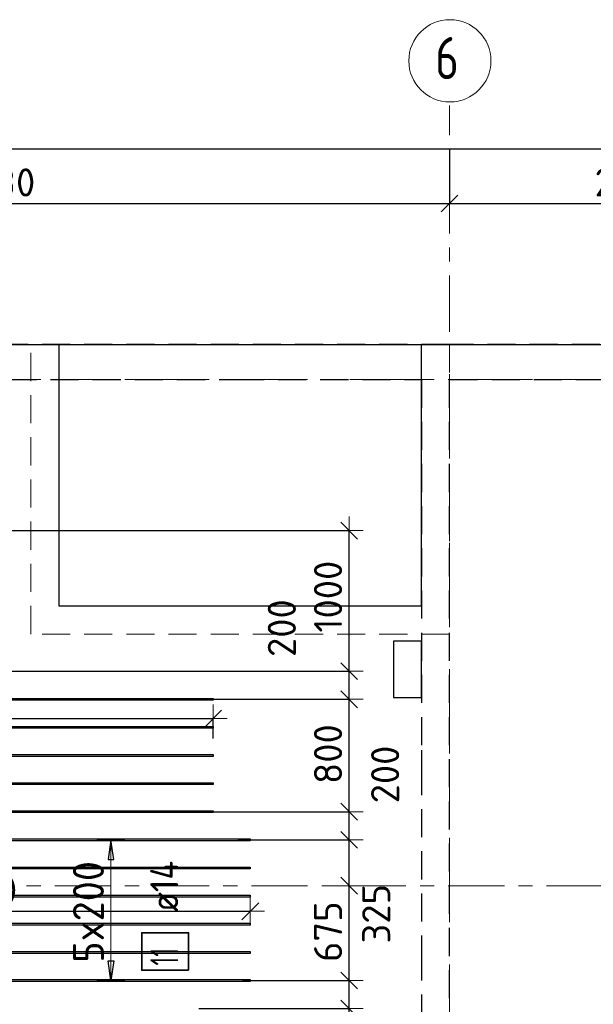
# Model space of a CAD drawing. Header units: metres. Extents: x -38 to 100, y -15 to 19.
# Tile 7 of 40: x 16 to 20, y 12 to 19. Entities that reach past the tile are written whole.
import ezdxf

# ---------------------------------------------------------------- set-up
doc = ezdxf.new("R2010")
doc.units = ezdxf.units.M
doc.header["$PDMODE"] = 65
for name, pattern in [('______11', [0.5, 0.4, -0.05, 0, -0.05]), ('______2', [0.27, 0.2, -0.07]), ('______5', [1.1, 0.8, -0.1, 0.1, -0.1])]:
    doc.linetypes.add(name, pattern=pattern)
for name, color, linetype, lineweight in [('XR$2$Осевая линия (1)', 7, '______5', 13), ('XR$2$Размерная линия (1)', 7, 'Continuous', 13), ('XR$3$Перекрытие (1)', 7, 'Continuous', 35), ('XR$3$Перекрытие (2)', 7, 'Continuous', 35), ('XR$3$Размерная линия (1)', 7, 'Continuous', 13), ('XR$5$Стена (1)', 7, 'Continuous', 35)]:
    doc.layers.add(name, color=color, linetype=linetype, lineweight=lineweight)
doc.layers.add('XR$3$Арм.стержн. Доп. Арм. ниж.зоны Х', color=7, linetype='Continuous', lineweight=35, true_color=0xff1cff)
doc.styles.add('ISOCPEUR', font='txt')
doc.dimstyles.new('DIMSTYLE_3', dxfattribs={"dimtxt": 0.2, "dimasz": 0.2, "dimexe": 0, "dimexo": 0, "dimgap": 0.1, "dimtad": 2, "dimdec": 0, "dimlfac": 1000, "dimrnd": 5, "dimzin": 12, "dimdsep": 46, "dimtxsty": 'ISOCPEUR', "dimblk1": 'ALL_ML_STRICH', "dimblk2": 'ALL_ML_STRICH', "dimsah": 1, "dimcen": 0, "dimclrd": 7, "dimclre": 256, "dimclrt": 7, "dimadec": 0, "dimazin": 0, "dimtfac": 1, "dimtdec": 0, "dimtix": 1, "dimtmove": 2, "dimatfit": 3, "dimfxl": 0, "dimtzin": 0, "dimlwd": 0, "dimlwe": -3, "dimarcsym": 0})
doc.dimstyles.new('DIMSTYLE_6', dxfattribs={"dimtxt": 0.2, "dimasz": 0.2, "dimexe": 0, "dimexo": 0, "dimgap": 0.1, "dimtad": 2, "dimdec": 0, "dimlfac": 1000, "dimrnd": 5, "dimzin": 12, "dimdsep": 46, "dimtxsty": 'ISOCPEUR', "dimblk1": 'ALL_ML_STRICH', "dimblk2": 'ALL_ML_STRICH', "dimsah": 1, "dimcen": 0, "dimclrd": 7, "dimclre": 256, "dimclrt": 7, "dimadec": 0, "dimazin": 0, "dimtfac": 1, "dimtdec": 0, "dimtix": 1, "dimtmove": 2, "dimatfit": 3, "dimfxl": 0, "dimtvp": 1.2, "dimtzin": 0, "dimlwd": 0, "dimlwe": -3, "dimarcsym": 0})
doc.dimstyles.new('DIMSTYLE_7', dxfattribs={"dimtxt": 0.2, "dimasz": 0.2, "dimexe": 0, "dimexo": 0, "dimgap": 0.1, "dimtad": 0, "dimdec": 0, "dimlfac": 1000, "dimrnd": 5, "dimzin": 12, "dimdsep": 46, "dimtxsty": 'ISOCPEUR', "dimblk1": 'ALL_ML_STRICH', "dimblk2": 'ALL_ML_STRICH', "dimsah": 1, "dimcen": 0, "dimclrd": 7, "dimclre": 256, "dimclrt": 7, "dimadec": 0, "dimazin": 0, "dimtfac": 1, "dimtdec": 0, "dimtix": 1, "dimtmove": 2, "dimatfit": 3, "dimfxl": 0, "dimtvp": 1.2, "dimtzin": 0, "dimlwd": 0, "dimlwe": -3, "dimarcsym": 0})

# ---------------------------------------------------------------- blocks, each defined once
blk = doc.blocks.new('ALL_ML_STRICH')
at = {"color": 0, "linetype": 'ByBlock', "lineweight": -2}
for p, q in [((0, -0.5), (0, 0.5)), ((-1, 0), (0.5, 0)), ((-0.3, -0.3), (0.3, 0.3))]:
    blk.add_line(p, q, dxfattribs=at)
blk = doc.blocks.new('*D19')
at = {"layer": 'DEFPOINTS', "color": 7, "linetype": 'Continuous', "lineweight": 13, "transparency": 33554687}
for p in [(0.5, 18.0429), (0.5, 17.9468), (61.6, 17.1197)]:
    blk.add_point(p, dxfattribs=at)
at = {"layer": 'XR$2$Размерная линия (1)', "color": 9, "linetype": 'Continuous', "lineweight": -2, "true_color": 0xc7c7c7, "transparency": 33554687}
for p, q in [((0.5, 17.9668), (0.5, 18.0429)), ((61.6, 17.1397), (61.6, 18.0429))]:
    blk.add_line(p, q, dxfattribs=at)
at = {"layer": 'XR$2$Размерная линия (1)', "color": 7, "linetype": 'Continuous', "lineweight": -2, "transparency": 33554687}
blk.add_line((0.5, 18.0429), (61.6, 18.0429), dxfattribs=at)
at = {"layer": 'XR$2$Размерная линия (1)', "color": 7, "linetype": 'Continuous', "lineweight": 13, "transparency": 33554687, "xscale": 0.2, "yscale": 0.2, "zscale": 0.2, "rotation": 180}
blk.add_blockref('ALL_ML_STRICH', (0.5, 18.0429), dxfattribs=at)
at = {"layer": 'XR$2$Размерная линия (1)', "color": 7, "linetype": 'Continuous', "lineweight": 13, "transparency": 33554687, "xscale": 0.2, "yscale": 0.2, "zscale": 0.2}
blk.add_blockref('ALL_ML_STRICH', (61.6, 18.0429), dxfattribs=at)
at = {"layer": 'XR$2$Размерная линия (1)', "color": 7, "linetype": 'Continuous', "lineweight": 13, "transparency": 33554687, "insert": (31.1, 18.1929), "char_height": 0.2, "width": 1, "attachment_point": 5, "style": 'ISOCPEUR'}
blk.add_mtext('\\A1;{61100}', dxfattribs=at)
blk = doc.blocks.new('*D23')
at = {"layer": 'DEFPOINTS', "color": 7, "linetype": 'Continuous', "lineweight": 13, "transparency": 33554687}
for p in [(19.08, 18.0574), (12.6, 17.6528), (12.6, 17.6312)]:
    blk.add_point(p, dxfattribs=at)
at = {"layer": 'XR$2$Размерная линия (1)', "color": 9, "linetype": 'Continuous', "lineweight": -2, "true_color": 0xc7c7c7, "transparency": 33554687}
for p, q in [((19.08, 18.0374), (19.08, 17.6528)), ((12.6, 17.6512), (12.6, 17.6528))]:
    blk.add_line(p, q, dxfattribs=at)
at = {"layer": 'XR$2$Размерная линия (1)', "color": 7, "linetype": 'Continuous', "lineweight": -2, "transparency": 33554687}
blk.add_line((12.6, 17.6528), (19.08, 17.6528), dxfattribs=at)
at = {"layer": 'XR$2$Размерная линия (1)', "color": 7, "linetype": 'Continuous', "lineweight": 13, "transparency": 33554687, "xscale": 0.2, "yscale": 0.2, "zscale": 0.2, "rotation": 180}
blk.add_blockref('ALL_ML_STRICH', (12.6, 17.6528), dxfattribs=at)
at = {"layer": 'XR$2$Размерная линия (1)', "color": 7, "linetype": 'Continuous', "lineweight": 13, "transparency": 33554687, "xscale": 0.2, "yscale": 0.2, "zscale": 0.2}
blk.add_blockref('ALL_ML_STRICH', (19.08, 17.6528), dxfattribs=at)
at = {"layer": 'XR$2$Размерная линия (1)', "color": 7, "linetype": 'Continuous', "lineweight": 13, "transparency": 33554687, "insert": (15.84, 17.8028), "char_height": 0.2, "width": 0.8, "attachment_point": 5, "style": 'ISOCPEUR'}
blk.add_mtext('\\A1;{6480}', dxfattribs=at)
blk = doc.blocks.new('*D24')
at = {"layer": 'DEFPOINTS', "color": 7, "linetype": 'Continuous', "lineweight": 13, "transparency": 33554687}
for p in [(19.08, 18.0574), (21.68, 17.949), (19.08, 17.6528)]:
    blk.add_point(p, dxfattribs=at)
at = {"layer": 'XR$2$Размерная линия (1)', "color": 9, "linetype": 'Continuous', "lineweight": -2, "true_color": 0xc7c7c7, "transparency": 33554687}
for p, q in [((19.08, 18.0374), (19.08, 17.6528)), ((21.68, 17.929), (21.68, 17.6528))]:
    blk.add_line(p, q, dxfattribs=at)
at = {"layer": 'XR$2$Размерная линия (1)', "color": 7, "linetype": 'Continuous', "lineweight": -2, "transparency": 33554687}
blk.add_line((19.08, 17.6528), (21.68, 17.6528), dxfattribs=at)
at = {"layer": 'XR$2$Размерная линия (1)', "color": 7, "linetype": 'Continuous', "lineweight": 13, "transparency": 33554687, "xscale": 0.2, "yscale": 0.2, "zscale": 0.2, "rotation": 180}
blk.add_blockref('ALL_ML_STRICH', (19.08, 17.6528), dxfattribs=at)
at = {"layer": 'XR$2$Размерная линия (1)', "color": 7, "linetype": 'Continuous', "lineweight": 13, "transparency": 33554687, "xscale": 0.2, "yscale": 0.2, "zscale": 0.2}
blk.add_blockref('ALL_ML_STRICH', (21.68, 17.6528), dxfattribs=at)
at = {"layer": 'XR$2$Размерная линия (1)', "color": 7, "linetype": 'Continuous', "lineweight": 13, "transparency": 33554687, "insert": (20.39, 17.8028), "char_height": 0.2, "width": 0.8, "attachment_point": 5, "style": 'ISOCPEUR'}
blk.add_mtext('\\A1;{2600}', dxfattribs=at)
blk = doc.blocks.new('*D77')
at = {"layer": 'DEFPOINTS', "color": 7, "linetype": 'Continuous', "lineweight": 13, "transparency": 33554687}
for p in [(17.2767, 11.926), (17.3353, 9.526), (18.3653, 9.526)]:
    blk.add_point(p, dxfattribs=at)
at = {"layer": 'XR$3$Размерная линия (1)', "color": 9, "linetype": 'Continuous', "lineweight": -2, "true_color": 0xc7c7c7, "transparency": 33554687}
for p, q in [((17.2967, 11.926), (18.3653, 11.926)), ((17.3553, 9.526), (18.3653, 9.526))]:
    blk.add_line(p, q, dxfattribs=at)
at = {"layer": 'XR$3$Размерная линия (1)', "color": 7, "linetype": 'Continuous', "lineweight": -2, "transparency": 33554687}
blk.add_line((18.3653, 9.526), (18.3653, 11.926), dxfattribs=at)
at = {"layer": 'XR$3$Размерная линия (1)', "color": 7, "linetype": 'Continuous', "lineweight": 13, "transparency": 33554687, "xscale": 0.2, "yscale": 0.2, "zscale": 0.2}
for p, rotation in [((18.3653, 11.926), 90), ((18.3653, 9.526), 270)]:
    blk.add_blockref('ALL_ML_STRICH', p, dxfattribs=dict(at, rotation=rotation))
at = {"layer": 'XR$3$Размерная линия (1)', "color": 7, "linetype": 'Continuous', "lineweight": 13, "transparency": 33554687, "insert": (18.2153, 10.726), "char_height": 0.2, "width": 0.8, "attachment_point": 5, "rotation": 90, "style": 'ISOCPEUR'}
blk.add_mtext('\\A1;{2400}', dxfattribs=at)
blk = doc.blocks.new('*D78')
at = {"layer": 'DEFPOINTS', "color": 7, "linetype": 'Continuous', "lineweight": 13, "transparency": 33554687}
for p in [(17.5854, 12.126), (17.2767, 11.926), (18.3653, 11.926)]:
    blk.add_point(p, dxfattribs=at)
at = {"layer": 'XR$3$Размерная линия (1)', "color": 9, "linetype": 'Continuous', "lineweight": -2, "true_color": 0xc7c7c7, "transparency": 33554687}
for p, q in [((17.6054, 12.126), (18.3653, 12.126)), ((17.2967, 11.926), (18.3653, 11.926))]:
    blk.add_line(p, q, dxfattribs=at)
at = {"layer": 'XR$3$Размерная линия (1)', "color": 7, "linetype": 'Continuous', "lineweight": -2, "transparency": 33554687}
blk.add_line((18.3653, 11.926), (18.3653, 12.126), dxfattribs=at)
at = {"layer": 'XR$3$Размерная линия (1)', "color": 7, "linetype": 'Continuous', "lineweight": 13, "transparency": 33554687, "xscale": 0.2, "yscale": 0.2, "zscale": 0.2}
for p, rotation in [((18.3653, 12.126), 90), ((18.3653, 11.926), 270)]:
    blk.add_blockref('ALL_ML_STRICH', p, dxfattribs=dict(at, rotation=rotation))
at = {"layer": 'XR$3$Размерная линия (1)', "color": 7, "linetype": 'Continuous', "lineweight": 13, "transparency": 33554687, "insert": (18.5408, 11.6991), "char_height": 0.2, "width": 0.6, "attachment_point": 5, "rotation": 90, "style": 'ISOCPEUR'}
blk.add_mtext('\\A1;{200}', dxfattribs=at)
blk = doc.blocks.new('*D79')
at = {"layer": 'DEFPOINTS', "color": 7, "linetype": 'Continuous', "lineweight": 13, "transparency": 33554687}
for p in [(18.3784, 12.8), (17.5854, 12.126), (18.3653, 12.126)]:
    blk.add_point(p, dxfattribs=at)
at = {"layer": 'XR$3$Размерная линия (1)', "color": 9, "linetype": 'Continuous', "lineweight": -2, "true_color": 0xc7c7c7, "transparency": 33554687}
for p, q in [((18.3653, 12.8), (18.3653, 12.8)), ((17.6054, 12.126), (18.3653, 12.126))]:
    blk.add_line(p, q, dxfattribs=at)
at = {"layer": 'XR$3$Размерная линия (1)', "color": 7, "linetype": 'Continuous', "lineweight": -2, "transparency": 33554687}
blk.add_line((18.3653, 12.126), (18.3653, 12.8), dxfattribs=at)
at = {"layer": 'XR$3$Размерная линия (1)', "color": 7, "linetype": 'Continuous', "lineweight": 13, "transparency": 33554687, "xscale": 0.2, "yscale": 0.2, "zscale": 0.2}
for p, rotation in [((18.3653, 12.8), 90), ((18.3653, 12.126), 270)]:
    blk.add_blockref('ALL_ML_STRICH', p, dxfattribs=dict(at, rotation=rotation))
at = {"layer": 'XR$3$Размерная линия (1)', "color": 7, "linetype": 'Continuous', "lineweight": 13, "transparency": 33554687, "insert": (18.2153, 12.473), "char_height": 0.2, "width": 0.6, "attachment_point": 5, "rotation": 90, "style": 'ISOCPEUR'}
blk.add_mtext('\\A1;{675}', dxfattribs=at)
blk = doc.blocks.new('*D80')
at = {"layer": 'DEFPOINTS', "color": 7, "linetype": 'Continuous', "lineweight": 13, "transparency": 33554687}
for p in [(17.5526, 13.126), (18.3653, 12.8), (18.3784, 12.8)]:
    blk.add_point(p, dxfattribs=at)
at = {"layer": 'XR$3$Размерная линия (1)', "color": 9, "linetype": 'Continuous', "lineweight": -2, "true_color": 0xc7c7c7, "transparency": 33554687}
for p, q in [((17.5726, 13.126), (18.3653, 13.126)), ((18.3653, 12.8), (18.3653, 12.8))]:
    blk.add_line(p, q, dxfattribs=at)
at = {"layer": 'XR$3$Размерная линия (1)', "color": 7, "linetype": 'Continuous', "lineweight": -2, "transparency": 33554687}
blk.add_line((18.3653, 12.8), (18.3653, 13.126), dxfattribs=at)
at = {"layer": 'XR$3$Размерная линия (1)', "color": 7, "linetype": 'Continuous', "lineweight": 13, "transparency": 33554687, "xscale": 0.2, "yscale": 0.2, "zscale": 0.2}
for p, rotation in [((18.3653, 13.126), 90), ((18.3653, 12.8), 270)]:
    blk.add_blockref('ALL_ML_STRICH', p, dxfattribs=dict(at, rotation=rotation))
at = {"layer": 'XR$3$Размерная линия (1)', "color": 7, "linetype": 'Continuous', "lineweight": 13, "transparency": 33554687, "insert": (18.5582, 12.6003), "char_height": 0.2, "width": 0.6, "attachment_point": 5, "rotation": 90, "style": 'ISOCPEUR'}
blk.add_mtext('\\A1;{325}', dxfattribs=at)
blk = doc.blocks.new('*D81')
at = {"layer": 'DEFPOINTS', "color": 7, "linetype": 'Continuous', "lineweight": 13, "transparency": 33554687}
for p in [(17.3346, 13.3263), (17.5526, 13.126), (18.3653, 13.126)]:
    blk.add_point(p, dxfattribs=at)
at = {"layer": 'XR$3$Размерная линия (1)', "color": 9, "linetype": 'Continuous', "lineweight": -2, "true_color": 0xc7c7c7, "transparency": 33554687}
for p, q in [((17.3546, 13.3263), (18.3653, 13.3263)), ((17.5726, 13.126), (18.3653, 13.126))]:
    blk.add_line(p, q, dxfattribs=at)
at = {"layer": 'XR$3$Размерная линия (1)', "color": 7, "linetype": 'Continuous', "lineweight": -2, "transparency": 33554687}
blk.add_line((18.3653, 13.126), (18.3653, 13.3263), dxfattribs=at)
at = {"layer": 'XR$3$Размерная линия (1)', "color": 7, "linetype": 'Continuous', "lineweight": 13, "transparency": 33554687, "xscale": 0.2, "yscale": 0.2, "zscale": 0.2}
for p, rotation in [((18.3653, 13.3263), 90), ((18.3653, 13.126), 270)]:
    blk.add_blockref('ALL_ML_STRICH', p, dxfattribs=dict(at, rotation=rotation))
at = {"layer": 'XR$3$Размерная линия (1)', "color": 7, "linetype": 'Continuous', "lineweight": 13, "transparency": 33554687, "insert": (18.6216, 13.5912), "char_height": 0.2, "width": 0.6, "attachment_point": 5, "rotation": 90, "style": 'ISOCPEUR'}
blk.add_mtext('\\A1;{200}', dxfattribs=at)
blk = doc.blocks.new('*D82')
at = {"layer": 'DEFPOINTS', "color": 7, "linetype": 'Continuous', "lineweight": 13, "transparency": 33554687}
for p in [(17.3486, 14.1263), (17.3346, 13.3263), (18.3653, 13.3263)]:
    blk.add_point(p, dxfattribs=at)
at = {"layer": 'XR$3$Размерная линия (1)', "color": 9, "linetype": 'Continuous', "lineweight": -2, "true_color": 0xc7c7c7, "transparency": 33554687}
for p, q in [((17.3686, 14.1263), (18.3653, 14.1263)), ((17.3546, 13.3263), (18.3653, 13.3263))]:
    blk.add_line(p, q, dxfattribs=at)
at = {"layer": 'XR$3$Размерная линия (1)', "color": 7, "linetype": 'Continuous', "lineweight": -2, "transparency": 33554687}
blk.add_line((18.3653, 13.3263), (18.3653, 14.1263), dxfattribs=at)
at = {"layer": 'XR$3$Размерная линия (1)', "color": 7, "linetype": 'Continuous', "lineweight": 13, "transparency": 33554687, "xscale": 0.2, "yscale": 0.2, "zscale": 0.2}
for p, rotation in [((18.3653, 14.1263), 90), ((18.3653, 13.3263), 270)]:
    blk.add_blockref('ALL_ML_STRICH', p, dxfattribs=dict(at, rotation=rotation))
at = {"layer": 'XR$3$Размерная линия (1)', "color": 7, "linetype": 'Continuous', "lineweight": 13, "transparency": 33554687, "insert": (18.2153, 13.7363), "char_height": 0.2, "width": 0.6, "attachment_point": 5, "rotation": 90, "style": 'ISOCPEUR'}
blk.add_mtext('\\A1;{800}', dxfattribs=at)
blk = doc.blocks.new('*D83')
at = {"layer": 'DEFPOINTS', "color": 7, "linetype": 'Continuous', "lineweight": 13, "transparency": 33554687}
for p in [(15.78, 14.3263), (17.3486, 14.1263), (18.3653, 14.1263)]:
    blk.add_point(p, dxfattribs=at)
at = {"layer": 'XR$3$Размерная линия (1)', "color": 9, "linetype": 'Continuous', "lineweight": -2, "true_color": 0xc7c7c7, "transparency": 33554687}
for p, q in [((15.8, 14.3263), (18.3653, 14.3263)), ((17.3686, 14.1263), (18.3653, 14.1263))]:
    blk.add_line(p, q, dxfattribs=at)
at = {"layer": 'XR$3$Размерная линия (1)', "color": 7, "linetype": 'Continuous', "lineweight": -2, "transparency": 33554687}
blk.add_line((18.3653, 14.1263), (18.3653, 14.3263), dxfattribs=at)
at = {"layer": 'XR$3$Размерная линия (1)', "color": 7, "linetype": 'Continuous', "lineweight": 13, "transparency": 33554687, "xscale": 0.2, "yscale": 0.2, "zscale": 0.2}
for p, rotation in [((18.3653, 14.3263), 90), ((18.3653, 14.1263), 270)]:
    blk.add_blockref('ALL_ML_STRICH', p, dxfattribs=dict(at, rotation=rotation))
at = {"layer": 'XR$3$Размерная линия (1)', "color": 7, "linetype": 'Continuous', "lineweight": 13, "transparency": 33554687, "insert": (17.8865, 14.6324), "char_height": 0.2, "width": 0.6, "attachment_point": 5, "rotation": 90, "style": 'ISOCPEUR'}
blk.add_mtext('\\A1;{200}', dxfattribs=at)
blk = doc.blocks.new('*D84')
at = {"layer": 'DEFPOINTS', "color": 7, "linetype": 'Continuous', "lineweight": 13, "transparency": 33554687}
for p in [(15.7403, 15.3263), (15.78, 14.3263), (18.3653, 14.3263)]:
    blk.add_point(p, dxfattribs=at)
at = {"layer": 'XR$3$Размерная линия (1)', "color": 9, "linetype": 'Continuous', "lineweight": -2, "true_color": 0xc7c7c7, "transparency": 33554687}
for p, q in [((15.7603, 15.3263), (18.3653, 15.3263)), ((15.8, 14.3263), (18.3653, 14.3263))]:
    blk.add_line(p, q, dxfattribs=at)
at = {"layer": 'XR$3$Размерная линия (1)', "color": 7, "linetype": 'Continuous', "lineweight": -2, "transparency": 33554687}
blk.add_line((18.3653, 14.3263), (18.3653, 15.3263), dxfattribs=at)
at = {"layer": 'XR$3$Размерная линия (1)', "color": 7, "linetype": 'Continuous', "lineweight": 13, "transparency": 33554687, "xscale": 0.2, "yscale": 0.2, "zscale": 0.2}
for p, rotation in [((18.3653, 15.3263), 90), ((18.3653, 14.3263), 270)]:
    blk.add_blockref('ALL_ML_STRICH', p, dxfattribs=dict(at, rotation=rotation))
at = {"layer": 'XR$3$Размерная линия (1)', "color": 7, "linetype": 'Continuous', "lineweight": 13, "transparency": 33554687, "insert": (18.2153, 14.8563), "char_height": 0.2, "width": 0.8, "attachment_point": 5, "rotation": 90, "style": 'ISOCPEUR'}
blk.add_mtext('\\A1;{1000}', dxfattribs=at)
blk = doc.blocks.new('*D90')
at = {"layer": 'DEFPOINTS', "color": 7, "linetype": 'Continuous', "lineweight": 13, "transparency": 33554687}
for p in [(13.7619, 12.626), (13.7619, 12.6181), (17.6619, 12.626)]:
    blk.add_point(p, dxfattribs=at)
at = {"layer": 'XR$3$Размерная линия (1)', "color": 9, "linetype": 'Continuous', "lineweight": -2, "true_color": 0xc7c7c7, "transparency": 33554687}
for p, q in [((13.7619, 12.6181), (13.7619, 12.6181)), ((17.6619, 12.6181), (17.6619, 12.6181))]:
    blk.add_line(p, q, dxfattribs=at)
at = {"layer": 'XR$3$Размерная линия (1)', "color": 7, "linetype": 'Continuous', "lineweight": -2, "transparency": 33554687}
blk.add_line((13.7619, 12.6181), (17.6619, 12.6181), dxfattribs=at)
at = {"layer": 'XR$3$Размерная линия (1)', "color": 7, "linetype": 'Continuous', "lineweight": 13, "transparency": 33554687, "xscale": 0.2, "yscale": 0.2, "zscale": 0.2, "rotation": 180}
blk.add_blockref('ALL_ML_STRICH', (13.7619, 12.6181), dxfattribs=at)
at = {"layer": 'XR$3$Размерная линия (1)', "color": 7, "linetype": 'Continuous', "lineweight": 13, "transparency": 33554687, "xscale": 0.2, "yscale": 0.2, "zscale": 0.2}
blk.add_blockref('ALL_ML_STRICH', (17.6619, 12.6181), dxfattribs=at)
at = {"layer": 'XR$3$Размерная линия (1)', "color": 7, "linetype": 'Continuous', "lineweight": 13, "transparency": 33554687, "insert": (15.7219, 12.7681), "char_height": 0.2, "width": 0.8, "attachment_point": 5, "style": 'ISOCPEUR'}
blk.add_mtext('\\A1;{3900}', dxfattribs=at)
blk = doc.blocks.new('*D92')
at = {"layer": 'DEFPOINTS', "color": 7, "linetype": 'Continuous', "lineweight": 13, "transparency": 33554687}
for p in [(13.4976, 13.9888), (13.4976, 13.8177), (17.3976, 13.8263)]:
    blk.add_point(p, dxfattribs=at)
at = {"layer": 'XR$3$Размерная линия (1)', "color": 9, "linetype": 'Continuous', "lineweight": -2, "true_color": 0xc7c7c7, "transparency": 33554687}
for p, q in [((13.4976, 13.8377), (13.4976, 13.9888)), ((17.3976, 13.8463), (17.3976, 13.9888))]:
    blk.add_line(p, q, dxfattribs=at)
at = {"layer": 'XR$3$Размерная линия (1)', "color": 7, "linetype": 'Continuous', "lineweight": -2, "transparency": 33554687}
blk.add_line((13.4976, 13.9888), (17.3976, 13.9888), dxfattribs=at)
at = {"layer": 'XR$3$Размерная линия (1)', "color": 7, "linetype": 'Continuous', "lineweight": 13, "transparency": 33554687, "xscale": 0.2, "yscale": 0.2, "zscale": 0.2, "rotation": 180}
blk.add_blockref('ALL_ML_STRICH', (13.4976, 13.9888), dxfattribs=at)
at = {"layer": 'XR$3$Размерная линия (1)', "color": 7, "linetype": 'Continuous', "lineweight": 13, "transparency": 33554687, "xscale": 0.2, "yscale": 0.2, "zscale": 0.2}
blk.add_blockref('ALL_ML_STRICH', (17.3976, 13.9888), dxfattribs=at)
at = {"layer": 'XR$3$Размерная линия (1)', "color": 7, "linetype": 'Continuous', "lineweight": 13, "transparency": 33554687, "insert": (15.4576, 14.1388), "char_height": 0.2, "width": 0.8, "attachment_point": 5, "style": 'ISOCPEUR'}
blk.add_mtext('\\A1;{3900}', dxfattribs=at)

msp = doc.modelspace()

# ---------------------------------------------------------------- linework, layer by layer
at = {"layer": 'XR$2$Осевая линия (1)', "color": 253, "linetype": '______11', "lineweight": 13, "true_color": 0xa0a0a0, "transparency": 33554687}
for p, q in [((19.08, 8.34), (19.08, 18.35)), ((-2.63, 16.4), (62.6, 16.4)), ((-2.63, 12.8), (62.6, 12.8))]:
    msp.add_line(p, q, dxfattribs=at)
at = {"layer": 'XR$2$Осевая линия (1)', "color": 7, "linetype": 'Continuous', "lineweight": 13, "transparency": 33554687}
msp.add_circle((19.0824, 18.6681), 0.2924, dxfattribs=at)
at = {"layer": 'XR$3$Арм.стержн. Доп. Арм. ниж.зоны Х', "color": 253, "linetype": 'Continuous', "lineweight": -3, "true_color": 0xa0a0a0, "transparency": 33554687}
for p, q in [((16.67, 13.126), (16.57, 13.126)), ((16.67, 13.126), (16.77, 13.126)), ((16.67, 12.126), (16.57, 12.126)), ((16.67, 12.126), (16.77, 12.126))]:
    msp.add_line(p, q, dxfattribs=at)
at = {"layer": 'XR$3$Арм.стержн. Доп. Арм. ниж.зоны Х', "color": 7, "linetype": 'Continuous', "lineweight": 25, "transparency": 33554687}
for p, q in [((16.67, 13.126), (16.65, 12.986)), ((16.69, 12.986), (16.67, 13.126)), ((16.65, 12.986), (16.69, 12.986)), ((16.67, 12.126), (16.65, 12.266)), ((16.65, 12.266), (16.69, 12.266)), ((16.69, 12.266), (16.67, 12.126))]:
    msp.add_line(p, q, dxfattribs=at)
at = {"layer": 'XR$3$Арм.стержн. Доп. Арм. ниж.зоны Х', "color": 7, "linetype": 'Continuous', "lineweight": 13, "transparency": 33554687}
for p, q in [((16.67, 13.126), (16.67, 13.126)), ((16.67, 12.126), (16.67, 13.126)), ((16.67, 12.126), (16.67, 12.126))]:
    msp.add_line(p, q, dxfattribs=at)
at = {"layer": 'XR$3$Арм.стержн. Доп. Арм. ниж.зоны Х', "color": 34, "linetype": 'Continuous', "lineweight": 25, "transparency": 33554687}
for points in [[(17.3976, 14.1203), (13.4976, 14.1203), (13.4976, 14.1323), (17.3976, 14.1323), (17.3976, 14.1203)], [(17.3976, 13.9203), (13.4976, 13.9203), (13.4976, 13.9323), (17.3976, 13.9323), (17.3976, 13.9203)], [(17.3976, 13.7203), (13.4976, 13.7203), (13.4976, 13.7323), (17.3976, 13.7323), (17.3976, 13.7203)], [(17.3976, 13.5203), (13.4976, 13.5203), (13.4976, 13.5323), (17.3976, 13.5323), (17.3976, 13.5203)], [(17.3976, 13.3203), (13.4976, 13.3203), (13.4976, 13.3323), (17.3976, 13.3323), (17.3976, 13.3203)]]:
    msp.add_lwpolyline(points, dxfattribs=at)
at = {"layer": 'XR$3$Арм.стержн. Доп. Арм. ниж.зоны Х', "color": 7, "linetype": 'Continuous', "lineweight": 25, "transparency": 33554687}
for points in [[(17.6619, 13.119), (13.7619, 13.119), (13.7619, 13.133), (17.6619, 13.133), (17.6619, 13.119)], [(17.6619, 12.919), (13.7619, 12.919), (13.7619, 12.933), (17.6619, 12.933), (17.6619, 12.919)], [(17.6619, 12.719), (13.7619, 12.719), (13.7619, 12.733), (17.6619, 12.733), (17.6619, 12.719)], [(17.6619, 12.519), (13.7619, 12.519), (13.7619, 12.533), (17.6619, 12.533), (17.6619, 12.519)], [(17.6619, 12.319), (13.7619, 12.319), (13.7619, 12.333), (17.6619, 12.333), (17.6619, 12.319)], [(17.6619, 12.119), (13.7619, 12.119), (13.7619, 12.133), (17.6619, 12.133), (17.6619, 12.119)]]:
    msp.add_lwpolyline(points, dxfattribs=at)
at = {"layer": 'XR$3$Арм.стержн. Доп. Арм. ниж.зоны Х', "color": 7, "linetype": 'Continuous', "lineweight": 35, "transparency": 33554687}
msp.add_lwpolyline([(17.2227, 12.199), (17.2227, 12.4656), (16.8894, 12.4656), (16.8894, 12.199), (17.2227, 12.199)], dxfattribs=at)
at = {"layer": 'XR$3$Перекрытие (1)', "color": 7, "linetype": 'Continuous', "lineweight": 25, "transparency": 33554687}
for p, q in [((7, 16.65), (16.3, 16.65)), ((16.3, 16.65), (16.3, 14.79)), ((18.88, 14.79), (18.88, 16.65)), ((18.88, 16.65), (21.88, 16.65)), ((16.3, 14.79), (18.88, 14.79)), ((18.68, 14.54), (18.68, 14.14)), ((18.88, 14.54), (18.68, 14.54)), ((18.88, 14.14), (18.88, 14.54)), ((18.68, 14.14), (18.88, 14.14))]:
    msp.add_line(p, q, dxfattribs=at)
at = {"layer": 'XR$3$Перекрытие (2)', "color": 7, "linetype": '______2', "lineweight": 18, "transparency": 33554687}
for p, q in [((16.1, 14.59), (16.1, 16.65)), ((19.08, 16.65), (19.08, 14.59)), ((19.08, 14.59), (16.1, 14.59))]:
    msp.add_line(p, q, dxfattribs=at)
at = {"layer": 'XR$3$Перекрытие (2)', "color": 7, "linetype": 'Continuous', "lineweight": 25, "transparency": 33554687}
msp.add_line((16.3, 16.65), (18.88, 16.65), dxfattribs=at)
at = {"layer": 'XR$5$Стена (1)', "color": 253, "linetype": '______2', "lineweight": -3, "true_color": 0xa0a0a0, "transparency": 33554687}
for p, q in [((19.08, 16.65), (14.4896, 16.65)), ((32.45, 16.65), (19.08, 16.65)), ((19.08, 16.65), (19.08, 16.65)), ((15.94, 16.4), (17.44, 16.4)), ((17.44, 16.4), (17.56, 16.4)), ((17.56, 16.4), (18.88, 16.4)), ((18.88, 16.4), (18.88, 13.765)), ((19.08, 10.8), (19.08, 16.4)), ((19.08, 16.4), (19.08, 16.4)), ((19.08, 16.4), (21.68, 16.4)), ((18.88, 13.765), (18.88, 13.645)), ((18.88, 13.645), (18.88, 12.445)), ((18.88, 12.445), (18.88, 12.325)), ((18.88, 12.325), (18.88, 10.0837))]:
    msp.add_line(p, q, dxfattribs=at)

# ---------------------------------------------------------------- texts
at = {"layer": 'XR$2$Осевая линия (1)', "color": 7, "linetype": 'Continuous', "lineweight": 13, "transparency": 33554687, "insert": (18.9774, 18.5376), "char_height": 0.3, "width": 0.326407, "attachment_point": 7, "style": 'ISOCPEUR'}
msp.add_mtext('\\W0.78;6', dxfattribs=at)
at = {"layer": 'XR$3$Арм.стержн. Доп. Арм. ниж.зоны Х', "color": 7, "linetype": 'Continuous', "lineweight": 13, "transparency": 33554687, "insert": (16.62, 12.252), "char_height": 0.22, "width": 0.873359, "attachment_point": 7, "rotation": 90, "style": 'ISOCPEUR'}
msp.add_mtext('\\W0.95;5x200', dxfattribs=at)
at = {"layer": 'XR$3$Арм.стержн. Доп. Арм. ниж.зоны Х', "color": 7, "linetype": 'Continuous', "lineweight": 25, "transparency": 33554687, "char_height": 0.2, "attachment_point": 7, "rotation": 90, "style": 'ISOCPEUR'}
for s, insert, width in [('\\W0.89; ø14 ', (17.1494, 12.499), 0.769432), ('\\W0.63;11', (17.1494, 12.2323), 0.2625)]:
    msp.add_mtext(s, dxfattribs=dict(at, insert=insert, width=width))

# ---------------------------------------------------------------- dimensions: what is measured, and where the dimension line sits
at = {"layer": 'XR$2$Размерная линия (1)', "color": 7, "linetype": 'Continuous', "lineweight": 13, "transparency": 33554687}
for base, p1, p2, picture, middle in [((61.6, 18.0429), (0.5, 17.9668), (61.6, 17.1397), '*D19', (31.1, 18.1929)), ((19.08, 17.6528), (12.6, 17.6512), (19.08, 18.0374), '*D23', (15.84, 17.8028)), ((21.68, 17.6528), (19.08, 18.0374), (21.68, 17.929), '*D24', (20.39, 17.8028))]:
    dim = msp.add_linear_dim(base=base, p1=p1, p2=p2, dimstyle='DIMSTYLE_3', override={"dimpost": '<>', "dimclrd": 7, "dimclre": 9, "dimclrt": 7, "dimlwd": 0, "dimlwe": 65533}, dxfattribs=at)
    dim.commit()
    dim.dimension.update_dxf_attribs({"geometry": picture, "text_midpoint": middle, "dimtype": 160})
at = {"layer": 'XR$3$Размерная линия (1)', "color": 7, "linetype": 'Continuous', "lineweight": 13, "transparency": 33554687}
for base, p1, p2, dimstyle, picture, middle in [((18.3653, 15.3263), (15.8, 14.3263), (15.7603, 15.3263), 'DIMSTYLE_3', '*D84', (18.2153, 14.8563)), ((18.3653, 14.3263), (17.3686, 14.1263), (15.8, 14.3263), 'DIMSTYLE_6', '*D83', (17.8865, 14.6324)), ((18.3653, 14.1263), (17.3546, 13.3263), (17.3686, 14.1263), 'DIMSTYLE_3', '*D82', (18.2153, 13.7363)), ((18.3653, 13.3263), (17.5726, 13.126), (17.3546, 13.3263), 'DIMSTYLE_7', '*D81', (18.6216, 13.5912)), ((18.3653, 13.126), (18.3653, 12.8), (17.5726, 13.126), 'DIMSTYLE_7', '*D80', (18.5582, 12.6003)), ((18.3653, 12.8), (17.6054, 12.126), (18.3653, 12.8), 'DIMSTYLE_3', '*D79', (18.2153, 12.473)), ((18.3653, 12.126), (17.2967, 11.926), (17.6054, 12.126), 'DIMSTYLE_7', '*D78', (18.5408, 11.6991)), ((18.3653, 11.926), (17.3553, 9.526), (17.2967, 11.926), 'DIMSTYLE_3', '*D77', (18.2153, 10.726))]:
    dim = msp.add_linear_dim(base=base, p1=p1, p2=p2, angle=90, dimstyle=dimstyle, override={"dimpost": '<>', "dimclrd": 7, "dimclre": 9, "dimclrt": 7, "dimlwd": 0, "dimlwe": 65533}, dxfattribs=at)
    dim.commit()
    dim.dimension.update_dxf_attribs({"geometry": picture, "text_midpoint": middle, "dimtype": 160})
for base, p1, p2, picture, middle in [((17.3976, 13.9888), (13.4976, 13.8377), (17.3976, 13.8463), '*D92', (15.4576, 14.1388)), ((17.6619, 12.6181), (13.7619, 12.6181), (17.6619, 12.6181), '*D90', (15.7219, 12.7681))]:
    dim = msp.add_linear_dim(base=base, p1=p1, p2=p2, dimstyle='DIMSTYLE_3', override={"dimpost": '<>', "dimclrd": 7, "dimclre": 9, "dimclrt": 7, "dimlwd": 0, "dimlwe": 65533}, dxfattribs=at)
    dim.commit()
    dim.dimension.update_dxf_attribs({"geometry": picture, "text_midpoint": middle, "dimtype": 160})

doc.saveas('drawing.dxf')
